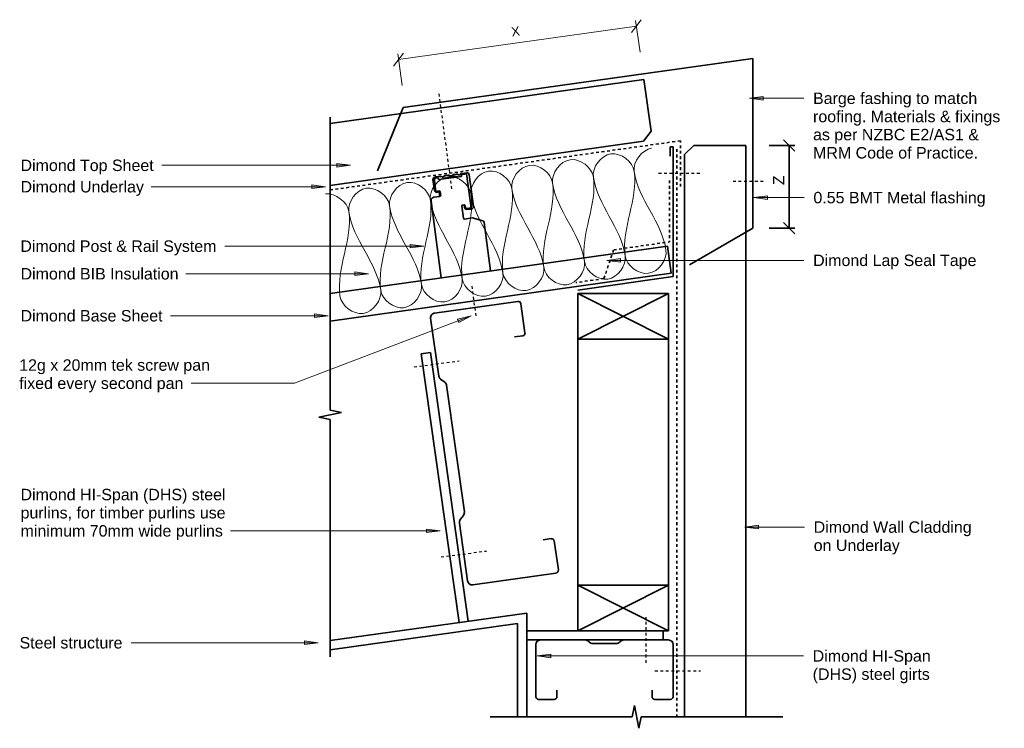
# Model space of a CAD drawing. Header units: millimetres. Extents: x 7394 to 9133, y 2425 to 7335.
# Tile 2 of 2: x 7394 to 8471, y 6561 to 7335. Entities that reach past the tile are written whole.
import ezdxf

# ---------------------------------------------------------------- set-up
doc = ezdxf.new("R2010")
doc.units = ezdxf.units.MM
doc.linetypes.add('Dash', pattern=[6, 3, -3])
for name, color, linetype, lineweight in [('A-DETL', 90, 'Continuous', 18), ('A-DETL-MEDM', 33, 'Continuous', 35), ('A-DETL-THIN', 151, 'Continuous', 18), ('Advanced Standard System_dwg', 8, 'Continuous', 18), ('G-ANNO-TEXT', 231, 'Continuous', 9)]:
    doc.layers.add(name, color=color, linetype=linetype, lineweight=lineweight)
doc.styles.add('Arial', font='arial.ttf', dxfattribs={"height": 10})
doc.styles.add('Arial_1', font='arial.ttf', dxfattribs={"height": 12.5})

# ---------------------------------------------------------------- blocks, each defined once
blk = doc.blocks.new('Advanced Standard System_dwg__ArchTick-320487-Roof to Wall Apex')
at = {"lineweight": 18}
blk.add_line((-0.5, -0.5), (0.5, 0.5), dxfattribs=at)

msp = doc.modelspace()

# ---------------------------------------------------------------- hatches: boundary and pattern name
at = {"layer": 'G-ANNO-TEXT'}
for points in [[(8192.2, 7249.4), (8207.2, 7247.4), (8207.2, 7251.4)], [(7756, 7176.2), (7741, 7178.2), (7741, 7174.2)], [(7728.7, 7152.8), (7713.7, 7154.8), (7713.7, 7150.8)], [(8196.8, 7140.8), (8211.8, 7138.8), (8211.8, 7142.8)], [(7836.2, 7087.7), (7821.2, 7089.7), (7821.2, 7085.8)], [(8036.3, 7072.2), (8051.3, 7070.3), (8051.3, 7074.2)], [(7775.7, 7057.5), (7760.7, 7059.5), (7760.7, 7055.6)], [(7731.6, 7011.7), (7716.6, 7013.6), (7716.6, 7009.7)], [(7887.7, 7011.5), (7873, 7008), (7874.4, 7004.3)], [(7853.9, 6776.4), (7838.9, 6778.4), (7838.9, 6774.5)], [(8187.1, 6780.5), (8202.1, 6778.6), (8202.1, 6782.5)], [(7720.7, 6654.1), (7705.7, 6656.1), (7705.7, 6652.1)], [(7960, 6639.6), (7975, 6637.6), (7975, 6641.6)]]:
    msp.add_hatch(color=7, dxfattribs=at).paths.add_polyline_path(points)

# ---------------------------------------------------------------- linework, layer by layer
at = {"layer": 'A-DETL', "linetype": 'Dash', "lineweight": 25}
for p, q in [((7866.8, 7150.4), (7852.7, 7254.9)), ((8092.8, 7167.5), (8140.8, 7167.5)), ((8174.2, 7158.9), (8208.3, 7158.9)), ((7893.3, 7011.4), (7888.4, 7047)), ((7825.4, 6955.8), (7874.9, 6962.3)), ((7855, 6747.9), (7904.5, 6754.4)), ((8079.2, 6632.1), (8079.2, 6682.1)), ((8088.8, 6623.4), (8138.8, 6623.4))]:
    msp.add_line(p, q, dxfattribs=at)
at = {"layer": 'A-DETL', "linetype": 'Dash', "lineweight": 35}
for p, q in [((8116.7, 7203), (7733.7, 7149.2)), ((8112.6, 6572.8), (8112.6, 7196.1)), ((8116.7, 7153), (8116.7, 7203)), ((8104.6, 7159.6), (8104.6, 7092.4)), ((8043.7, 7083.7), (8104.6, 7092.4)), ((8033, 7052.3), (8043.7, 7083.7)), ((8033, 7052.3), (8002.3, 7047.9))]:
    msp.add_line(p, q, dxfattribs=at)
at = {"layer": 'A-DETL'}
for points in [[(8066.1, 7169.5), (8064.6, 7180), (8074.7, 7193.4), (8085.2, 7194.9)], [(7976.9, 7156.9), (7975.5, 7167.4), (7994.4, 7194.1), (8020, 7173.7), (8021.5, 7163.2)], [(8021.5, 7163.2), (8020, 7173.7), (8039, 7200.4), (8064.6, 7180), (8066.1, 7169.5)], [(7887.8, 7144.4), (7886.3, 7154.9), (7905.3, 7181.6), (7930.9, 7161.2), (7932.4, 7150.7)], [(7932.4, 7150.7), (7930.9, 7161.2), (7949.9, 7187.9), (7975.5, 7167.4), (7976.9, 7156.9)], [(7843.2, 7138.1), (7841.8, 7148.7), (7860.7, 7175.3), (7886.3, 7154.9), (7887.8, 7144.4)], [(8021.5, 7163.2), (8025.8, 7132.6), (8007.4, 7101.6), (8011.7, 7070.9)], [(8056.3, 7077.2), (8052, 7107.8), (8025.8, 7132.6), (8021.5, 7163.2)], [(8066.1, 7169.5), (8070.4, 7138.8), (8052, 7107.8), (8056.3, 7077.2)], [(8100.9, 7083.5), (8096.6, 7114.1), (8070.4, 7138.8), (8066.1, 7169.5)], [(7754.1, 7125.6), (7752.6, 7136.1), (7771.6, 7162.8), (7797.2, 7142.4), (7798.7, 7131.9)], [(7798.7, 7131.9), (7797.2, 7142.4), (7816.2, 7169.1), (7841.8, 7148.7), (7843.2, 7138.1)], [(7932.4, 7150.7), (7936.7, 7120.1), (7918.3, 7089), (7922.6, 7058.4)], [(7967.2, 7064.7), (7962.9, 7095.3), (7936.7, 7120.1), (7932.4, 7150.7)], [(7976.9, 7156.9), (7981.2, 7126.3), (7962.9, 7095.3), (7967.2, 7064.7)], [(8011.7, 7070.9), (8007.4, 7101.6), (7981.2, 7126.3), (7976.9, 7156.9)], [(7728.7, 7144.8), (7739.2, 7146.2), (7752.6, 7136.1), (7754.1, 7125.6)], [(7887.8, 7144.4), (7892.1, 7113.8), (7873.8, 7082.8), (7878.1, 7052.2)], [(7922.6, 7058.4), (7918.3, 7089), (7892.1, 7113.8), (7887.8, 7144.4)], [(7798.7, 7131.9), (7803, 7101.3), (7784.6, 7070.3), (7788.9, 7039.6)], [(7833.5, 7045.9), (7829.2, 7076.5), (7803, 7101.3), (7798.7, 7131.9)], [(7843.2, 7138.1), (7847.6, 7107.5), (7829.2, 7076.5), (7833.5, 7045.9)], [(7878.1, 7052.2), (7873.8, 7082.8), (7847.6, 7107.5), (7843.2, 7138.1)], [(7754.1, 7125.6), (7758.4, 7095), (7740.1, 7064), (7744.4, 7033.4)], [(7788.9, 7039.6), (7784.6, 7070.3), (7758.4, 7095), (7754.1, 7125.6)], [(8011.7, 7070.9), (8013.2, 7060.4), (8038.8, 7040), (8057.8, 7066.7), (8056.3, 7077.2)], [(8056.3, 7077.2), (8057.8, 7066.7), (8083.4, 7046.3), (8102.3, 7073), (8100.9, 7083.5)], [(7922.6, 7058.4), (7924.1, 7047.9), (7949.7, 7027.5), (7968.7, 7054.2), (7967.2, 7064.7)], [(7967.2, 7064.7), (7968.7, 7054.2), (7994.2, 7033.8), (8013.2, 7060.4), (8011.7, 7070.9)], [(7878.1, 7052.2), (7879.5, 7041.7), (7905.1, 7021.2), (7924.1, 7047.9), (7922.6, 7058.4)], [(7788.9, 7039.6), (7790.4, 7029.1), (7816, 7008.7), (7835, 7035.4), (7833.5, 7045.9)], [(7833.5, 7045.9), (7835, 7035.4), (7860.6, 7015), (7879.5, 7041.7), (7878.1, 7052.2)], [(7744.4, 7033.4), (7745.8, 7022.9), (7771.4, 7002.4), (7790.4, 7029.1), (7788.9, 7039.6)]]:
    msp.add_open_spline(points, degree=3, dxfattribs=at)
at = {"layer": 'A-DETL-MEDM'}
for p, q in [((7813.6, 7239.3), (8195.9, 7293)), ((8195.9, 7293), (8195.9, 7107.5)), ((8076.8, 7270.1), (7733.7, 7221.9)), ((8076.8, 7270.1), (8084.7, 7213.6)), ((8084.7, 7213.6), (8076.8, 7270.1)), ((7785.6, 7170.1), (7813.6, 7239.3)), ((7733.7, 6908.3), (7733.7, 7228.9)), ((8076.2, 7202.4), (8084.7, 7213.6)), ((7733.7, 7154.2), (8076.2, 7202.4)), ((8105.6, 7186.3), (8105.6, 7196.3)), ((8105.6, 7196.3), (8108.6, 7196.3)), ((8108.6, 7196.3), (8108.6, 7054.4)), ((8131.3, 7198), (8121.3, 7188)), ((8188.3, 7198), (8131.3, 7198)), ((8131.3, 7198), (8188.3, 7198)), ((8188.3, 7198), (8188.3, 7188)), ((8213.8, 7197.8), (8241.9, 7197.8)), ((8235.7, 7107.3), (8235.7, 7197.8)), ((8121.3, 7188), (8121.3, 6573)), ((8188.3, 7188), (8188.3, 7147.2)), ((7846.1, 7160.6), (7847.6, 7148.7)), ((7853.4, 7164.1), (7848.2, 7163.4)), ((7851.9, 7162.6), (7848.3, 7162.2)), ((7852.2, 7160.6), (7851.9, 7162.6)), ((7877.1, 7164), (7852.2, 7160.6)), ((7856.2, 7163.4), (7854.6, 7164)), ((7858.7, 7164.5), (7857.3, 7163.5)), ((7862.4, 7165.3), (7859.7, 7164.9)), ((7865.1, 7164.5), (7863.5, 7165.2)), ((7867.6, 7165.7), (7866.2, 7164.7)), ((7871.3, 7166.5), (7868.7, 7166.1)), ((7874, 7165.7), (7872.4, 7166.3)), ((7876.5, 7166.9), (7875.1, 7165.9)), ((7882.7, 7166.7), (7876.8, 7165.9)), ((7876.8, 7165.9), (7877.1, 7164)), ((7883, 7168), (7877.6, 7167.3)), ((7887.7, 7129.6), (7882.7, 7166.7)), ((7890.3, 7131.1), (7885.7, 7165.9)), ((7847.6, 7159.3), (7849.1, 7147.6)), ((7853.6, 7142.2), (7847.2, 7141.3)), ((7849.1, 7147.6), (7852.8, 7148.1)), ((7850.6, 7146.7), (7853.9, 7147.5)), ((7853.1, 7145.3), (7852.3, 7148.1)), ((7853, 7148.1), (7853.1, 7145.3)), ((7853.4, 7142.2), (7853.1, 7145.3)), ((7853.1, 7145.3), (7853.6, 7142.2)), ((7854, 7147.3), (7854.5, 7143.3)), ((8188.3, 7147.2), (8188.3, 7117.2)), ((8188.3, 7117.2), (8188.3, 7147.2)), ((7844, 7137.1), (7855.2, 7053.1)), ((7879.3, 7118.3), (7877.5, 7131.4)), ((7878.4, 7132.6), (7880.2, 7132.8)), ((7880.2, 7132.3), (7880.5, 7130)), ((7881.3, 7131.9), (7881.6, 7130)), ((7882.8, 7128.9), (7887.7, 7129.6)), ((7883.1, 7127.9), (7888.1, 7128.3)), ((7888.9, 7118.6), (7880.4, 7117.4)), ((7900.6, 7115.4), (7888.9, 7118.6)), ((8188.3, 6573), (8188.3, 7117.2)), ((7909.1, 7060.7), (7902.1, 7113.7)), ((8195.9, 7107.5), (8126.6, 7067.5)), ((8213.8, 7107.3), (8241.9, 7107.3)), ((8102.4, 7087.9), (7733.7, 7036.1)), ((8106.6, 7058.2), (8102.4, 7087.9)), ((7733.7, 7005.8), (8106.6, 7058.2)), ((8108.6, 7054.4), (8004.5, 7039.8)), ((8004.4, 7035.9), (8004.4, 6986)), ((8004.4, 6986), (8103.6, 7035.9)), ((8103.6, 7035.9), (8004.4, 7035.9)), ((8004.4, 7035.9), (8103.6, 6986)), ((8103.6, 6986), (8103.6, 7035.9)), ((7938.9, 7027.4), (7847.8, 7014.6)), ((7946.7, 6993.1), (7942.3, 7024.8)), ((7843.5, 7008.9), (7852.4, 6945.6)), ((7935.3, 6988.5), (7944.2, 6989.7)), ((8004.4, 6986), (8004.4, 6717.1)), ((8004.4, 6986), (8103.6, 6986)), ((8103.6, 6717.1), (8103.6, 6986)), ((7843.2, 6971.3), (7833.3, 6969.9)), ((7833.3, 6969.9), (7874.6, 6676.2)), ((7884.4, 6677.6), (7843.2, 6971.3)), ((7854.4, 6942.3), (7859, 6938.9)), ((7860.9, 6935.6), (7880.4, 6797.1)), ((7721.2, 6900.8), (7746.2, 6905.8)), ((7746.2, 6905.8), (7733.7, 6908.3)), ((7733.7, 6898.3), (7721.2, 6900.8)), ((7733.7, 6638.5), (7733.7, 6898.3)), ((7875, 6785), (7883.9, 6721.7)), ((7879.4, 6793.4), (7875.9, 6788.8)), ((7975.4, 6767.9), (7966.4, 6766.7)), ((7983.2, 6733.7), (7978.7, 6765.4)), ((7889.5, 6717.5), (7980.6, 6730.3)), ((8103.6, 6717.1), (8004.4, 6717.1)), ((8004.4, 6717.1), (8103.6, 6667.1)), ((8103.6, 6717.1), (8004.4, 6667.1)), ((8004.4, 6667.1), (8004.4, 6717.1)), ((8103.6, 6667.1), (8103.6, 6717.1)), ((7948.6, 6686.6), (7733.7, 6656.4)), ((7948.6, 6573), (7948.6, 6686.6)), ((7733.7, 6646.3), (7938.6, 6675.1)), ((7938.6, 6675.1), (7938.6, 6573)), ((8097.9, 6667.1), (7948.6, 6667.1)), ((8103.6, 6667.1), (8004.4, 6667.1)), ((8004.4, 6667.1), (8103.6, 6667.1)), ((8097.9, 6657.1), (8097.9, 6667.1)), ((7948.6, 6657.1), (8097.9, 6657.1)), ((7963.6, 6657.1), (8012.5, 6657.1)), ((8016.1, 6655.6), (8017.2, 6654.6)), ((8050.1, 6654.6), (8051.2, 6655.6)), ((8054.7, 6657.1), (8103.6, 6657.1)), ((7958.6, 6595.1), (7958.6, 6652.1)), ((8020.7, 6653.1), (8046.5, 6653.1)), ((8108.6, 6652.1), (8108.6, 6595.1)), ((7981.6, 6602.1), (7981.6, 6595.1)), ((8085.6, 6595.1), (8085.6, 6602.1)), ((7978.6, 6592.1), (7961.6, 6592.1)), ((8105.6, 6592.1), (8088.6, 6592.1)), ((8066.3, 6585.5), (8063.8, 6573)), ((8071.3, 6560.5), (8066.3, 6585.5)), ((8063.8, 6573), (7908.8, 6573)), ((8073.8, 6573), (8071.3, 6560.5)), ((8228.8, 6573), (8073.8, 6573))]:
    msp.add_line(p, q, dxfattribs=at)
for centre, radius, start, end in [((7848.5, 7160.9), 2.45, 97.5875, 187.5875), ((7851.6, 7159.8), 4.02, 144.0071, 187.5875), ((7853.8, 7161.6), 2.45, 71.2562, 97.5875), ((7856.6, 7164.5), 1.25, 251.2562, 303.9189), ((7860.1, 7162.5), 2.45, 97.5875, 123.9189), ((7862.7, 7162.8), 2.45, 71.2562, 97.5875), ((7865.5, 7165.7), 1.25, 251.2562, 303.9189), ((7869, 7163.7), 2.45, 97.5875, 123.9189), ((7871.6, 7164), 2.45, 71.2562, 97.5875), ((7874.4, 7166.9), 1.25, 251.2562, 303.9189), ((7877.9, 7164.9), 2.45, 97.5875, 123.9189), ((7883.3, 7165.6), 2.45, 7.5875, 97.5875), ((7850.1, 7149), 2.45, 187.5875, 283.5875), ((7853, 7147.1), 1, 7.5875, 97.5875), ((7853.5, 7143.2), 1, 276.7218, 7.5875), ((7878.5, 7131.6), 1, 97.5875, 187.5875), ((7880.3, 7131.8), 1, 7.5875, 97.5875), ((7882.9, 7130.4), 2.45, 187.5875, 274.7275), ((7882.8, 7130.1), 1.2, 187.5875, 272.8104), ((7887.9, 7130.8), 2.45, 274.7275, 7.5875), ((7880.3, 7118.4), 1, 187.5875, 277.5875), ((7900.1, 7113.4), 2.01, 7.5875, 74.1663), ((7939.3, 7024.4), 3, 8, 98), ((7848.5, 7009.6), 5, 98, 188), ((7943.8, 6992.7), 3, 278, 8), ((7857.4, 6946.3), 5, 188, 233), ((7856, 6934.9), 5, 8, 53), ((7875.4, 6796.4), 5, 323, 8), ((7879.9, 6785.7), 5, 143, 188), ((7975.8, 6764.9), 3, 8, 98), ((7980.2, 6733.3), 3, 278, 8), ((7888.8, 6722.4), 5, 188, 278), ((7963.6, 6652.1), 5, 90, 180), ((8012.5, 6652.1), 5, 45, 90), ((8020.7, 6658.1), 5, 225, 270), ((8046.5, 6658.1), 5, 270, 315), ((8054.7, 6652.1), 5, 90, 135), ((8103.6, 6652.1), 5, 0, 90), ((7961.6, 6595.1), 3, 180, 270), ((7978.6, 6595.1), 3, 270, 0), ((8088.6, 6595.1), 3, 180, 270), ((8105.6, 6595.1), 3, 270, 0)]:
    msp.add_arc(centre, radius, start, end, dxfattribs=at)
for points, knots in [([(7873.3, 7163.6), (7871.3, 7164.2), (7867.3, 7164.6), (7863.5, 7163.1), (7861.8, 7162)], [1.0720237, 1.0720237, 1.0720237, 1.0720237, 1.4142136, 1.742633, 1.742633, 1.742633, 1.742633]), ([(7847.2, 7141.3), (7846.6, 7141.2), (7845.9, 7140.9), (7845, 7140.2), (7844.4, 7139.4), (7844, 7138.4), (7844, 7137.5), (7844, 7137.1)], [0, 0, 0, 0, 0.285714, 0.428571, 0.571429, 0.785714, 1, 1, 1, 1])]:
    msp.add_open_spline(points, degree=3, knots=knots, dxfattribs=at)
at = {"layer": 'A-DETL-THIN'}
for p, q in [((8072.6, 7299.9), (8067.7, 7334.5)), ((8068.6, 7328.3), (7808.4, 7291.8)), ((7812.4, 7263.3), (7807.5, 7297.9))]:
    msp.add_line(p, q, dxfattribs=at)
at = {"layer": 'G-ANNO-TEXT', "color": 250}
for p, q in [((8207.2, 7251.4), (8192.2, 7249.4)), ((8192.2, 7249.4), (8207.2, 7247.4)), ((8192.2, 7249.4), (8251.7, 7249.4)), ((8207.2, 7247.4), (8207.2, 7251.4)), ((7550, 7176.2), (7549.6, 7176.2)), ((7756, 7176.2), (7550, 7176.2)), ((7756, 7176.2), (7741, 7178.2)), ((7741, 7178.2), (7741, 7174.2)), ((7741, 7174.2), (7756, 7176.2)), ((7538.4, 7152.8), (7538.1, 7152.8)), ((7728.7, 7152.8), (7538.4, 7152.8)), ((7728.7, 7152.8), (7713.7, 7154.8)), ((7713.7, 7154.8), (7713.7, 7150.8)), ((7713.7, 7150.8), (7728.7, 7152.8)), ((8211.8, 7142.8), (8196.8, 7140.8)), ((8196.8, 7140.8), (8211.8, 7138.8)), ((8196.8, 7140.8), (8252.1, 7140.8)), ((8211.8, 7138.8), (8211.8, 7142.8)), ((7618.9, 7087.7), (7618.6, 7087.7)), ((7836.2, 7087.7), (7618.9, 7087.7)), ((7836.2, 7087.7), (7821.2, 7089.7)), ((7821.2, 7089.7), (7821.2, 7085.8)), ((7821.2, 7085.8), (7836.2, 7087.7)), ((8051.3, 7074.2), (8036.3, 7072.2)), ((8051.3, 7070.3), (8051.3, 7074.2)), ((8036.3, 7072.2), (8051.3, 7070.3)), ((8036.3, 7072.2), (8251.8, 7072.2)), ((7576.1, 7057.5), (7575.8, 7057.5)), ((7775.7, 7057.5), (7576.1, 7057.5)), ((7775.7, 7057.5), (7760.7, 7059.5)), ((7760.7, 7059.5), (7760.7, 7055.6)), ((7760.7, 7055.6), (7775.7, 7057.5)), ((7559.6, 7011.7), (7559.2, 7011.7)), ((7731.6, 7011.7), (7559.6, 7011.7)), ((7887.7, 7011.5), (7694.7, 6937.9)), ((7731.6, 7011.7), (7716.6, 7013.6)), ((7716.6, 7013.6), (7716.6, 7009.7)), ((7716.6, 7009.7), (7731.6, 7011.7)), ((7887.7, 7011.5), (7873, 7008)), ((7874.4, 7004.3), (7887.7, 7011.5)), ((7873, 7008), (7874.4, 7004.3)), ((7613.5, 6937.9), (7581.5, 6937.9)), ((7694.7, 6937.9), (7613.5, 6937.9)), ((7630.7, 6776.4), (7624.7, 6776.4)), ((7853.9, 6776.4), (7630.7, 6776.4)), ((7853.9, 6776.4), (7838.9, 6778.4)), ((7838.9, 6778.4), (7838.9, 6774.5)), ((7838.9, 6774.5), (7853.9, 6776.4)), ((8202.1, 6782.5), (8187.1, 6780.5)), ((8187.1, 6780.5), (8202.1, 6778.6)), ((8187.1, 6780.5), (8252.4, 6780.5)), ((8202.1, 6778.6), (8202.1, 6782.5)), ((7516.5, 6654.1), (7516.2, 6654.1)), ((7720.7, 6654.1), (7516.5, 6654.1)), ((7720.7, 6654.1), (7705.7, 6656.1)), ((7705.7, 6656.1), (7705.7, 6652.1)), ((7705.7, 6652.1), (7720.7, 6654.1)), ((7975, 6641.6), (7960, 6639.6)), ((7960, 6639.6), (7975, 6637.6)), ((7960, 6639.6), (8251.3, 6639.6)), ((7975, 6637.6), (7975, 6641.6))]:
    msp.add_line(p, q, dxfattribs=at)

# ---------------------------------------------------------------- block references
at = {"layer": 'Advanced Standard System_dwg', "color": 7, "xscale": 12.5, "yscale": 12.5, "zscale": 12.5}
for p, rotation in [((8068.6, 7328.3), 8.0000000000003), ((7808.4, 7291.8), 188.0000000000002), ((8235.7, 7197.8), 90), ((8235.7, 7107.3), 270)]:
    msp.add_blockref('Advanced Standard System_dwg__ArchTick-320487-Roof to Wall Apex', p, dxfattribs=dict(at, rotation=rotation))

# ---------------------------------------------------------------- texts
at = {"layer": 'G-ANNO-TEXT', "color": 7, "attachment_point": 1}
for s, insert, char_height, width, rotation, style in [('X', (7931.1, 7326.9), 10, 11.624, 8, 'Arial'), ('Z', (8217.9, 7154.5), 12.5, 12.827, 90, 'Arial_1')]:
    msp.add_mtext(s, dxfattribs=dict(at, insert=insert, char_height=char_height, width=width, rotation=rotation, style=style))
at = {"layer": 'G-ANNO-TEXT', "color": 7, "char_height": 12.5, "attachment_point": 1, "style": 'Arial_1'}
for s, insert, width in [('Barge fashing to match', (8261.7, 7255.7), 217.257), ('roofing. Materials & fixings ', (8261.7, 7235.8), 252.532), ('as per NZBC E2/AS1 & ', (8261.7, 7216), 225.675), ('MRM Code of Practice.', (8261.7, 7196.1), 218.059), ('Dimond Top Sheet', (7395.1, 7182.4), 175.169), ('Dimond Underlay', (7395.1, 7159), 161.139), ('0.55 BMT Metal flashing', (8262.1, 7147.1), 226.076), ('Dimond Post & Rail System', (7394.9, 7094), 258.945), ('Dimond Lap Seal Tape', (8261.8, 7078.5), 214.852), ('Dimond BIB Insulation', (7395.1, 7063.8), 206.835), ('Dimond Base Sheet', (7395.1, 7017.9), 186.793), ('12g x 20mm tek screw pan', (7393.6, 6964), 253.333), ('fixed every second pan', (7393.6, 6944.1), 215.654), ('Dimond HI-Span (DHS) steel', (7395.1, 6822.4), 270.57), ('purlins, for timber purlins use', (7395.1, 6802.5), 269.367), ('minimum 70mm wide purlins', (7395.1, 6782.7), 266.16), ('Dimond Wall Cladding', (8262.4, 6786.8), 207.637), ('on Underlay', (8262.4, 6766.9), 111.835), ('Steel structure', (7394, 6660.3), 135.886), ('Dimond HI-Span', (8261.3, 6645.9), 155.127), ('(DHS) steel girts', (8261.3, 6626), 155.928)]:
    msp.add_mtext(s, dxfattribs=dict(at, insert=insert, width=width))

doc.saveas('drawing.dxf')
